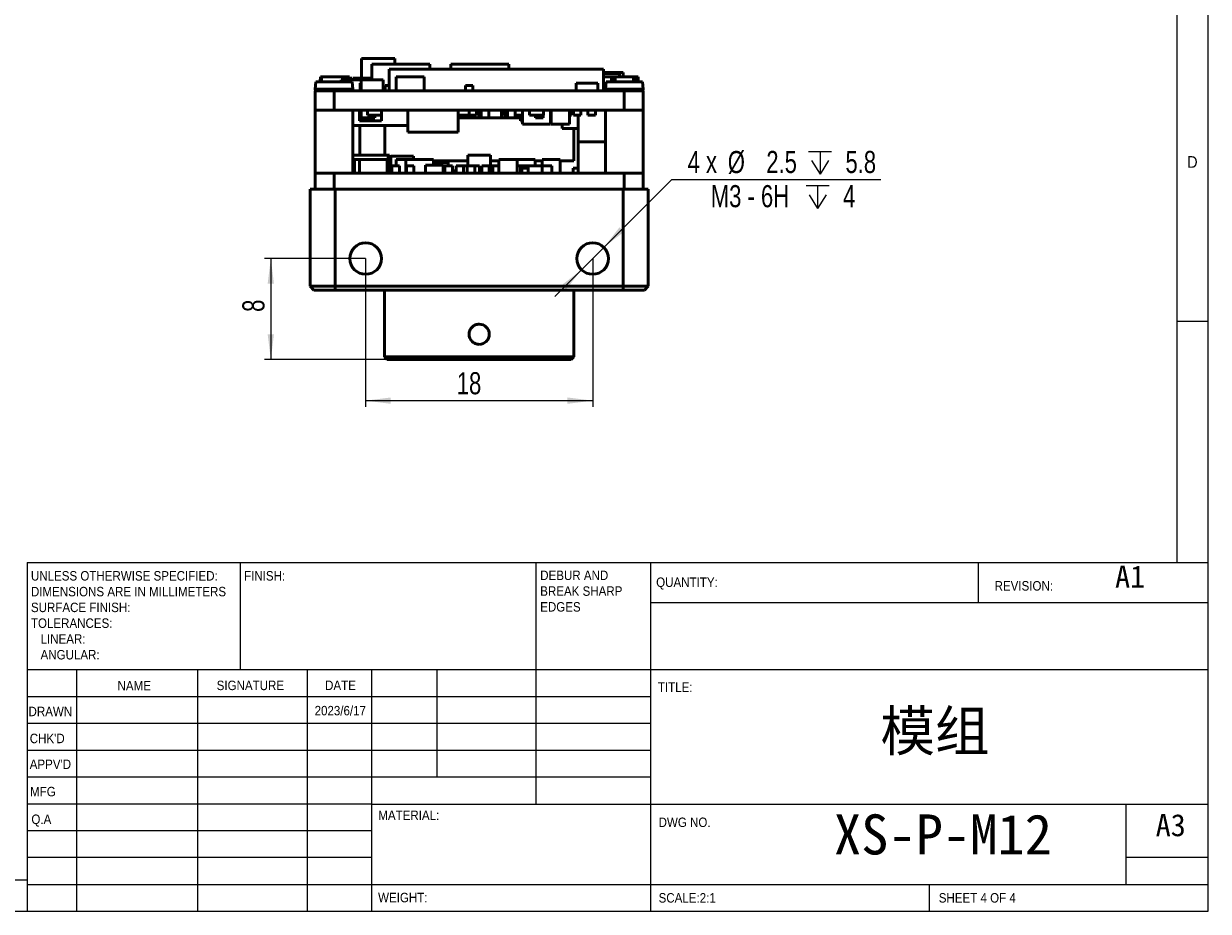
# Model space of a CAD drawing. Header units: millimetres. Extents: x 2 to 208, y 2 to 146.
# Tile 2 of 9: x 114 to 208, y 2 to 73. Entities that reach past the tile are written whole.
import ezdxf

# ---------------------------------------------------------------- set-up
doc = ezdxf.new("R2010")
doc.units = ezdxf.units.MM
doc.header["$LTSCALE"] = 0.5
doc.layers.add('DIM', color=82, linetype='Continuous')
doc.layers.add('TEXT', color=5, linetype='Continuous')
doc.layers.add('SOL', color=7, linetype='Continuous', lineweight=50)
doc.styles.add('SLDTEXTSTYLE1', font='GOTHIC.TTF', dxfattribs={"width": 0.913})
doc.styles.add('SLDTEXTSTYLE2', font='仿宋_GB2312')
doc.styles.add('SLDTEXTSTYLE3', font='仿宋_GB2312', dxfattribs={"bigfont": 'bigfont'})
doc.styles.add('SLDTEXTSTYLE4', font='ARIALNI.TTF', dxfattribs={"width": 0.87})
doc.styles.add('SLDTEXTSTYLE5', font='ARIALN.TTF', dxfattribs={"width": 0.87})
doc.dimstyles.new('SLDDIMSTYLE0', dxfattribs={"dimtxt": 1.75, "dimasz": 2, "dimexe": 0, "dimexo": 0.0625, "dimgap": 0.4375, "dimtad": 2, "dimrnd": 1e-09, "dimzin": 12, "dimdsep": 46, "dimtxsty": 'SLDTEXTSTYLE4', "dimsah": 1, "dimcen": 0.09, "dimadec": 0, "dimazin": 3, "dimtfac": 1, "dimtofl": 0, "dimtmove": 0, "dimatfit": 3, "dimfxl": 1, "dimfrac": 2, "dimtolj": 1, "dimtzin": 12, "dimarcsym": 0})
doc.dimstyles.new('SLDDIMSTYLE1', dxfattribs={"dimtxt": 1.75, "dimasz": 2, "dimexe": 0, "dimexo": 0.0625, "dimgap": 0.4375, "dimtad": 0, "dimtih": 1, "dimtoh": 1, "dimdec": 1, "dimrnd": 1e-09, "dimzin": 12, "dimdsep": 46, "dimtxsty": 'SLDTEXTSTYLE4', "dimsah": 1, "dimcen": 0, "dimadec": 0, "dimazin": 3, "dimtfac": 1, "dimtmove": 0, "dimatfit": 3, "dimfxl": 1, "dimfrac": 2, "dimtolj": 1, "dimtzin": 12, "dimarcsym": 0})
doc.dimstyles.new('SLDDIMSTYLE3', dxfattribs={"dimtxt": 1.75, "dimasz": 2, "dimexe": 0, "dimexo": 0.0625, "dimgap": 0.4375, "dimtad": 2, "dimrnd": 1e-09, "dimzin": 12, "dimdsep": 46, "dimtxsty": 'SLDTEXTSTYLE4', "dimsah": 1, "dimcen": 0.09, "dimadec": 0, "dimazin": 3, "dimtfac": 1, "dimtmove": 0, "dimatfit": 0, "dimfxl": 1, "dimfrac": 2, "dimtolj": 1, "dimtzin": 12, "dimarcsym": 0})

# ---------------------------------------------------------------- blocks, each defined once
blk = doc.blocks.new('_D_7')
at = {"layer": 'DIM'}
for p, q in [((140.718, 54.212), (140.718, 42.453)), ((158.718, 54.212), (158.718, 42.453)), ((140.718, 42.953), (158.718, 42.953))]:
    blk.add_line(p, q, dxfattribs=at)
for points in [[(140.718, 42.953), (142.718, 42.703), (142.718, 43.203)], [(158.718, 42.953), (156.718, 43.203), (156.718, 42.703)]]:
    blk.add_solid(points, dxfattribs=at)
at = {"layer": 'DIM', "insert": (147.946, 45.209), "char_height": 1.75, "attachment_point": 1, "style": 'SLDTEXTSTYLE5'}
blk.add_mtext('18', dxfattribs=at)
blk = doc.blocks.new('SW_SYMBOL_HOLE_DEPTH')
at = {"layer": 'DIM', "color": 0}
for p, q in [((0, 437.5), (400, 437.5)), ((200, 437.5), (200, 37.5)), ((50, 277.5), (200, 37.5)), ((350, 277.5), (200, 37.5))]:
    blk.add_line(p, q, dxfattribs=at)
blk = doc.blocks.new('_D_8')
at = {"layer": 'DIM'}
for p, q in [((159.602, 55.096), (164.989, 60.483)), ((164.989, 60.483), (181.552, 60.483)), ((157.834, 53.328), (159.602, 55.096)), ((157.834, 53.328), (155.712, 51.207))]:
    blk.add_line(p, q, dxfattribs=at)
for points in [[(159.602, 55.096), (161.193, 56.333), (160.839, 56.687)], [(157.834, 53.328), (156.243, 52.091), (156.596, 51.737)]]:
    blk.add_solid(points, dxfattribs=at)
at = {"layer": 'DIM', "xscale": 0.0045117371, "yscale": 0.0045117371, "zscale": 0.0045117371}
for p in [(175.829, 60.727), (175.638, 58.017)]:
    blk.add_blockref('SW_SYMBOL_HOLE_DEPTH', p, dxfattribs=at)
at = {"layer": 'DIM', "char_height": 1.75, "attachment_point": 1, "style": 'SLDTEXTSTYLE5'}
for s, insert in [('4 x ', (166.239, 62.737)), ('%%c', (169.421, 62.73)), (' 2.5 ', (171.989, 62.737)), (' 5.8', (178.261, 62.737)), ('M3 - 6H ', (168.076, 60.027)), (' 4', (178.07, 60.027))]:
    blk.add_mtext(s, dxfattribs=dict(at, insert=insert))
blk = doc.blocks.new('_D_9')
at = {"layer": 'DIM'}
for p, q in [((140.718, 54.212), (132.708, 54.212)), ((133.208, 54.212), (133.208, 46.212)), ((142.418, 46.212), (132.708, 46.212))]:
    blk.add_line(p, q, dxfattribs=at)
for points in [[(133.208, 54.212), (132.958, 52.212), (133.458, 52.212)], [(133.208, 46.212), (133.458, 48.212), (132.958, 48.212)]]:
    blk.add_solid(points, dxfattribs=at)
at = {"layer": 'DIM', "insert": (130.952, 49.986), "char_height": 1.75, "attachment_point": 1, "rotation": 90, "style": 'SLDTEXTSTYLE5'}
blk.add_mtext('8', dxfattribs=at)

msp = doc.modelspace()

# ---------------------------------------------------------------- linework, layer by layer
at = {"layer": 'SOL'}
for p, q in [((143.0459489, 70.0497414), (140.4043489, 70.0497414)), ((140.4043489, 70.0497414), (140.4043489, 68.509742)), ((141.2026371, 69.6097423), (141.2026371, 68.3597423)), ((145.8026381, 69.6097423), (141.2026371, 69.6097423)), ((143.0459489, 70.0497414), (143.0459489, 69.6097423)), ((145.8026381, 69.6097423), (145.8026381, 69.2097406)), ((152.0681715, 69.6097423), (147.4681706, 69.6097423)), ((147.4681706, 69.6097423), (147.4681706, 69.2097406)), ((152.0681715, 69.6097423), (152.0681715, 69.2097406)), ((137.2367589, 68.6097418), (137.1547206, 68.6097418)), ((137.1547206, 68.4097422), (137.1547206, 68.6097418)), ((139.4367596, 68.6097418), (137.2367589, 68.6097418)), ((137.2367589, 68.6097418), (137.2367589, 68.2097414)), ((139.4367596, 68.6097418), (139.4367596, 68.3597423)), ((142.5762425, 67.5097414), (142.5762425, 69.2097406)), ((142.5762425, 69.2097406), (142.5798417, 69.2097406)), ((142.5798417, 69.2097406), (142.5798417, 67.5097414)), ((159.5780424, 69.2097406), (142.5798417, 69.2097406)), ((145.3526379, 68.6097418), (143.1526372, 68.6097418)), ((143.1526372, 68.6097418), (143.1526372, 67.5097414)), ((145.3526379, 68.6097418), (145.3526379, 67.5097414)), ((159.5780424, 69.2097406), (159.5780424, 67.5097414)), ((161.1178063, 68.9597411), (159.5780424, 68.9597411)), ((160.8495301, 68.8597413), (159.5780424, 68.8597413)), ((160.2169599, 68.6097418), (159.5780424, 68.6097418)), ((160.3455174, 68.6097418), (160.2169599, 68.6097418)), ((160.2169599, 68.6097418), (160.2169599, 68.2097414)), ((160.3455174, 68.6097418), (160.3455174, 68.2097414)), ((160.492657, 68.6097418), (160.3455174, 68.6097418)), ((160.492657, 68.2097414), (160.492657, 68.6097418)), ((161.9426566, 68.6097418), (160.492657, 68.6097418)), ((160.8495301, 68.8597413), (160.8495301, 68.6097418)), ((161.1178063, 68.9597411), (161.1178063, 68.6097418)), ((161.9426566, 68.6097418), (161.9426566, 68.2097414)), ((162.1104003, 68.6097418), (161.9426566, 68.6097418)), ((162.3181602, 68.6097418), (162.1104003, 68.6097418)), ((162.1104003, 68.6097418), (162.1104003, 68.2097414)), ((162.3181602, 68.6097418), (162.3181602, 68.2097414)), ((136.7788989, 68.2097414), (136.7271682, 67.618457)), ((136.7271682, 67.618457), (138.2176568, 67.618457)), ((139.6564147, 68.2097414), (136.7788989, 68.2097414)), ((137.1144561, 68.2097414), (137.1144561, 68.4097422)), ((137.2367589, 68.4097422), (137.1144561, 68.4097422)), ((138.2176568, 67.618457), (139.7081454, 67.618457)), ((140.3546583, 68.3597423), (138.7701857, 68.3597423)), ((138.7701857, 68.3597423), (138.7701857, 68.2097414)), ((139.6554228, 68.509742), (139.4367596, 68.509742)), ((139.6554355, 68.509742), (139.6554228, 68.509742)), ((139.6554228, 68.509742), (139.6554228, 68.3597423)), ((139.6554355, 68.3597423), (139.6554355, 68.509742)), ((139.7081454, 67.618457), (139.6564147, 68.2097414)), ((139.7225203, 68.509742), (139.7225203, 68.3597423)), ((141.2026371, 68.509742), (139.7225203, 68.509742)), ((140.3003555, 68.1097402), (140.3546583, 68.1097402)), ((140.3003555, 67.5097414), (140.3003555, 68.1097402)), ((142.1046574, 68.3597423), (140.3546583, 68.3597423)), ((140.3546583, 68.3597423), (140.3546583, 67.5097414)), ((142.1046574, 68.3597423), (142.1046574, 67.5097414)), ((142.5762425, 67.9097406), (142.2573409, 67.9097406)), ((142.2573409, 67.5097414), (142.2573409, 67.9097406)), ((149.228609, 67.9097406), (148.6286102, 67.9097406)), ((148.6286102, 67.5097414), (148.6286102, 67.9097406)), ((149.228609, 67.9097406), (149.228609, 67.5097414)), ((157.4100563, 67.5097414), (157.4100563, 68.1097402)), ((157.4100563, 68.1097402), (159.110058, 68.1097402)), ((159.110058, 68.1097402), (159.110058, 67.5097414)), ((159.7788989, 68.2097414), (159.7271682, 67.618457)), ((159.7271682, 67.618457), (161.2176568, 67.618457)), ((162.6564147, 68.2097414), (159.7788989, 68.2097414)), ((161.2176568, 67.618457), (162.7081454, 67.618457)), ((162.7081454, 67.618457), (162.6564147, 68.2097414)), ((136.7176568, 67.5097414), (136.7176568, 65.9634148)), ((138.2176568, 67.5097414), (136.7176568, 67.5097414)), ((138.2176568, 65.9634148), (138.2176568, 67.5097414)), ((161.2176568, 67.5097414), (138.2176568, 67.5097414)), ((161.2176568, 67.5097414), (161.2176568, 65.9634148)), ((162.7176568, 67.5097414), (161.2176568, 67.5097414)), ((162.7176568, 65.9634148), (162.7176568, 67.5097414)), ((136.7176568, 65.9634148), (136.7176568, 60.9634148)), ((136.7176568, 65.9634148), (138.2176568, 65.9634148)), ((161.2176568, 65.9634148), (138.2176568, 65.9634148)), ((139.7176568, 60.9634148), (139.7176568, 65.9634148)), ((140.2334501, 65.9634157), (140.2334501, 65.1134149)), ((140.3603917, 65.9634159), (140.3603917, 65.3634171)), ((140.8725148, 65.9634158), (140.8725148, 65.5634166)), ((141.9725126, 65.5634166), (141.9725126, 65.9634158)), ((141.9834492, 65.9634157), (141.9834492, 65.1134149)), ((144.0668684, 65.9634162), (144.0668684, 64.2134172)), ((148.0668705, 64.2134172), (148.0668705, 65.9634162)), ((148.917085, 65.5634166), (148.917085, 65.9634158)), ((148.9294523, 65.5634166), (148.9294523, 65.9634158)), ((149.5025457, 65.5634166), (149.5025457, 65.9634158)), ((149.6989039, 65.3634171), (149.6989039, 65.9634159)), ((149.7580584, 65.3634171), (149.7580584, 65.9634159)), ((149.7657066, 65.3634171), (149.7657066, 65.9634159)), ((149.8810363, 65.3634171), (149.8810363, 65.9634159)), ((150.4810351, 65.3634171), (150.4810351, 65.9634159)), ((151.4769605, 65.3634171), (151.4769605, 65.9634159)), ((151.5184072, 65.5634166), (151.5184072, 65.9634158)), ((151.753404, 65.3634171), (151.753404, 65.9634159)), ((151.9720016, 65.3634171), (151.9720016, 65.9634159)), ((152.5720004, 65.3634171), (152.5720004, 65.9634159)), ((153.1596448, 65.9634162), (153.1596448, 64.8634159)), ((153.7094479, 65.9634158), (153.7094479, 65.5634166)), ((154.8094457, 65.5634166), (154.8094457, 65.9634158)), ((155.3596455, 65.9634162), (155.3596455, 64.8634159)), ((155.4231351, 65.3634171), (155.4231351, 65.9634159)), ((155.4322589, 64.8634159), (155.4322589, 65.9634162)), ((156.8822585, 65.9634162), (156.8822585, 64.8634159)), ((157.0342573, 65.5634166), (157.0342573, 65.9634158)), ((157.186853, 65.5634166), (157.186853, 65.9634158)), ((157.7868518, 65.9634158), (157.7868518, 65.5634166)), ((158.3354354, 65.5634166), (158.3354354, 65.9634158)), ((158.9354342, 65.9634158), (158.9354342, 65.5634166)), ((159.7176568, 65.9634148), (159.7176568, 60.9634148)), ((161.2176568, 65.9634148), (162.7176568, 65.9634148)), ((162.7176568, 60.9634148), (162.7176568, 65.9634148)), ((140.2334501, 65.1134149), (141.9834492, 65.1134149)), ((140.3603917, 65.3634171), (141.4603895, 65.3634171)), ((140.8725148, 65.5634166), (141.9725126, 65.5634166)), ((141.4603895, 65.3634171), (141.4603895, 65.5634166)), ((148.0668705, 65.5634166), (148.917085, 65.5634166)), ((148.0668705, 65.3634171), (148.1810546, 65.3634171)), ((148.1810546, 65.3634171), (148.1810546, 65.5634166)), ((148.1810546, 65.3634171), (148.7810534, 65.3634171)), ((148.7810534, 65.3634171), (148.7810534, 65.5634166)), ((148.7810534, 65.3634171), (148.9892402, 65.3634171)), ((148.917085, 65.5634166), (148.9294523, 65.5634166)), ((148.9294523, 65.5634166), (149.5025457, 65.5634166)), ((148.9892402, 65.3634171), (148.9892402, 65.5634166)), ((148.9892402, 65.3634171), (149.0989051, 65.3634171)), ((149.0989051, 65.3634171), (149.0989051, 65.5634166)), ((149.0989051, 65.3634171), (149.6989039, 65.3634171)), ((149.6989039, 65.3634171), (149.7580584, 65.3634171)), ((149.7657066, 65.3634171), (149.8810363, 65.3634171)), ((149.8810363, 65.3634171), (150.4810351, 65.3634171)), ((150.4810351, 65.3634171), (151.4769605, 65.3634171)), ((151.4769605, 65.5634166), (151.5184072, 65.5634166)), ((151.4769605, 65.3634171), (151.753404, 65.3634171)), ((151.753404, 65.3634171), (151.9720016, 65.3634171)), ((151.9720016, 65.3634171), (152.5720004, 65.3634171)), ((152.5720004, 65.5634166), (153.1596448, 65.5634166)), ((152.5720004, 65.3634171), (152.6533865, 65.3634171)), ((152.6533865, 65.3634171), (152.6533865, 65.5634166)), ((152.6533865, 65.3634171), (153.1086479, 65.3634171)), ((153.0016846, 65.3634171), (153.0016846, 65.1134149)), ((153.0016846, 65.1134149), (153.1596448, 65.1134149)), ((153.1086479, 65.3634171), (153.1086479, 65.5634166)), ((153.1086479, 65.3634171), (153.1596448, 65.3634171)), ((153.1596448, 64.8634159), (155.3596455, 64.8634159)), ((153.7094479, 65.5634166), (154.8094457, 65.5634166)), ((154.1884437, 65.3634171), (154.1884437, 65.5634166)), ((154.1884437, 65.3634171), (154.7884425, 65.3634171)), ((154.7884425, 65.3634171), (154.7884425, 65.5634166)), ((155.3596455, 65.3634171), (155.4231351, 65.3634171)), ((155.4322589, 64.8634159), (156.8822585, 64.8634159)), ((156.2914567, 64.8634159), (156.2914567, 64.5134167)), ((156.8822585, 65.5634166), (157.0342573, 65.5634166)), ((157.186853, 65.5634166), (157.7868518, 65.5634166)), ((157.5556583, 65.5634166), (157.5556583, 63.4634158)), ((158.3354354, 65.5634166), (158.9354342, 65.5634166)), ((139.7176568, 64.7634162), (144.0668684, 64.7634162)), ((140.2646547, 62.4134131), (140.2646547, 64.7634162)), ((142.2555516, 64.7634162), (142.2555516, 62.4134131)), ((144.0668684, 64.2134172), (148.0668705, 64.2134172)), ((156.2914567, 64.5134167), (157.5556583, 64.5134167)), ((157.2181531, 61.9634181), (157.2181531, 64.5134167)), ((157.5556532, 63.4634145), (157.5556532, 60.9634134)), ((159.7176568, 63.4634145), (157.5556532, 63.4634145)), ((157.5556583, 63.4634158), (159.7176568, 63.4634158)), ((142.4966563, 62.4134131), (139.7176568, 62.4134131)), ((139.8466578, 60.9634138), (139.8466572, 62.0634141)), ((139.8466591, 62.0634141), (139.8466572, 62.0634141)), ((139.8466591, 60.9634138), (139.8466591, 62.0634141)), ((140.2276571, 62.0634141), (139.8466591, 62.0634141)), ((140.2276571, 60.9634138), (140.2276571, 62.0634141)), ((142.4276578, 62.0634141), (140.2276571, 62.0634141)), ((142.4276578, 60.9634138), (142.4276578, 62.0634141)), ((142.6236552, 62.4134131), (142.4966563, 62.4134131)), ((142.4966563, 62.4134131), (142.4966563, 60.9634134)), ((142.5546567, 62.0634141), (142.4966563, 62.0634141)), ((142.5546567, 60.9634138), (142.5546567, 62.0634141)), ((142.6236552, 62.4134131), (142.6236552, 60.9634134)), ((142.6236552, 61.9634181), (142.713656, 61.9634181)), ((142.713656, 60.9634133), (142.713656, 62.3134132)), ((144.5136575, 62.3134132), (142.713656, 62.3134132)), ((143.1426585, 61.5634127), (143.1426585, 62.0634141)), ((143.9106557, 62.0634141), (143.1426585, 62.0634141)), ((146.1106564, 62.0634141), (143.9106557, 62.0634141)), ((143.9106557, 60.9634138), (143.9106557, 62.0634141)), ((144.5136575, 62.3134132), (144.5136575, 62.0634141)), ((146.1106564, 61.6134152), (146.1106564, 62.0634141)), ((146.1106564, 61.9634181), (148.8096567, 61.9634181)), ((148.8096567, 61.5634127), (148.8096567, 62.4134131)), ((150.6096581, 62.4134131), (148.8096567, 62.4134131)), ((150.6096581, 61.5634127), (150.6096581, 62.4134131)), ((150.6096581, 61.9634181), (151.2706569, 61.9634181)), ((152.7206565, 62.0634141), (151.2706569, 62.0634141)), ((151.2706569, 60.9634138), (151.2706569, 62.0634141)), ((154.1546544, 62.0634141), (152.7206565, 62.0634141)), ((152.7206565, 62.0634141), (152.7206565, 60.9634138)), ((154.1546544, 61.5634127), (154.1546544, 62.0634141)), ((154.1546544, 61.9634181), (154.6996577, 61.9634181)), ((156.1496574, 62.0634141), (154.6996577, 62.0634141)), ((154.6996577, 61.5634127), (154.6996577, 62.0634141)), ((156.1496574, 62.0634141), (156.1496574, 60.9634138)), ((156.1496574, 61.9634181), (157.2181531, 61.9634181)), ((142.713656, 61.3134133), (142.6236552, 61.3134133)), ((142.8056579, 61.5634127), (142.8056579, 60.9634139)), ((143.4056567, 61.5634127), (142.8056579, 61.5634127)), ((143.4056567, 61.5634127), (143.4056567, 60.9634139)), ((144.5486544, 61.5634127), (143.9486556, 61.5634127)), ((143.9486556, 61.5634127), (143.9486556, 60.9634139)), ((144.5486544, 61.5634127), (144.5486544, 60.9634139)), ((145.4536565, 60.9634139), (145.4536565, 61.6134152)), ((146.8536588, 61.6134152), (145.4536565, 61.6134152)), ((146.3136556, 61.6134152), (146.3136556, 61.8134148)), ((147.2636563, 61.8134148), (146.3136556, 61.8134148)), ((146.8536588, 60.9634139), (146.8536588, 61.6134152)), ((146.996656, 61.5634127), (146.8536588, 61.5634127)), ((147.5966548, 61.5634127), (146.996656, 61.5634127)), ((146.996656, 61.5634127), (146.996656, 60.9634139)), ((147.2636563, 61.5634127), (147.2636563, 61.8134148)), ((147.5966548, 61.5634127), (147.5966548, 60.9634139)), ((147.8856559, 61.1634141), (147.5966548, 61.1634141)), ((147.8856559, 61.5634127), (147.8856559, 60.9634139)), ((148.4856547, 61.5634127), (147.8856559, 61.5634127)), ((148.4856547, 61.5634127), (148.4856547, 60.9634139)), ((148.7746559, 61.5634127), (148.4856547, 61.5634127)), ((149.3746547, 61.5634127), (148.7746559, 61.5634127)), ((148.7746559, 61.5634127), (148.7746559, 60.9634139)), ((149.3746547, 61.5634127), (149.3746547, 60.9634139)), ((149.7556552, 61.5634127), (149.3746547, 61.5634127)), ((149.7556552, 61.5634127), (149.7556552, 60.9634139)), ((150.5176562, 61.5634127), (149.9176574, 61.5634127)), ((149.9176574, 61.5634127), (149.9176574, 60.9634139)), ((150.5176562, 61.5634127), (150.5176562, 60.9634139)), ((150.6446551, 61.5634127), (150.5176562, 61.5634127)), ((150.6446551, 61.5634127), (150.6446551, 60.9634139)), ((150.6796584, 61.1634141), (150.6446551, 61.1634141)), ((150.6796584, 61.5634127), (150.6796584, 60.9634139)), ((150.8066574, 61.5634127), (150.6796584, 61.5634127)), ((150.8066574, 61.5634127), (150.8066574, 60.9634139)), ((151.2706569, 61.5634127), (150.8066574, 61.5634127)), ((153.006853, 61.5634127), (152.7206565, 61.5634127)), ((153.2506581, 61.5634127), (153.006853, 61.5634127)), ((153.006853, 61.5634127), (153.006853, 60.9634139)), ((153.6046544, 61.3634134), (153.0926605, 61.3634134)), ((153.0926605, 60.9634142), (153.0926605, 61.3634134)), ((153.2506581, 61.5634127), (153.2506581, 61.3634134)), ((153.2704559, 61.5634127), (153.2506581, 61.5634127)), ((153.6046544, 61.5634127), (153.2704559, 61.5634127)), ((153.2704559, 61.5634127), (153.2704559, 61.3634134)), ((154.7046522, 61.5634127), (153.6046544, 61.5634127)), ((153.6046544, 61.5634127), (153.6046544, 60.9634139)), ((155.4666532, 61.5634127), (154.7046522, 61.5634127)), ((154.7046522, 60.9634139), (154.7046522, 61.5634127)), ((155.4666532, 60.9634139), (155.4666532, 61.5634127)), ((157.1606541, 61.3634134), (157.1606541, 60.9634142)), ((157.5556532, 61.3634134), (157.1606541, 61.3634134)), ((136.7176568, 60.9634148), (138.2176568, 60.9634148)), ((136.7176568, 59.7120178), (136.7176568, 60.9634148)), ((138.2176568, 59.7120178), (138.2176568, 60.9634148)), ((161.2176568, 60.9634148), (138.2176568, 60.9634148)), ((161.2176568, 60.9634148), (162.7176568, 60.9634148)), ((161.2176568, 59.7120178), (161.2176568, 60.9634148)), ((162.7176568, 59.7120178), (162.7176568, 60.9634148)), ((136.3176568, 52.0120178), (136.3176568, 59.7120178)), ((136.3176568, 59.7120178), (138.3176568, 59.7120178)), ((138.3176568, 59.7120178), (138.3176568, 52.0120178)), ((138.3176568, 59.7120178), (161.1176568, 59.7120178)), ((161.1176568, 52.0120178), (161.1176568, 59.7120178)), ((161.1176568, 59.7120178), (163.1176568, 59.7120178)), ((163.1176568, 59.7120178), (163.1176568, 52.0120178)), ((136.3176568, 52.0120178), (138.3176568, 52.0120178)), ((136.6176568, 51.7120178), (136.3176568, 52.0120178)), ((138.3176568, 51.7120178), (136.6176568, 51.7120178)), ((138.3176568, 52.0120178), (161.1176568, 52.0120178)), ((138.3176568, 51.7120178), (138.3176568, 52.0120178)), ((161.1176568, 51.7120178), (138.3176568, 51.7120178)), ((142.2176568, 51.7120178), (142.2176568, 46.4120178)), ((157.2176568, 46.4120178), (157.2176568, 51.7120178)), ((161.1176568, 52.0120178), (163.1176568, 52.0120178)), ((161.1176568, 52.0120178), (161.1176568, 51.7120178)), ((162.8176568, 51.7120178), (161.1176568, 51.7120178)), ((163.1176568, 52.0120178), (162.8176568, 51.7120178)), ((142.2176568, 46.4120178), (142.4176568, 46.2120178)), ((142.2176568, 46.4120178), (157.2176568, 46.4120178)), ((157.0176568, 46.2120178), (142.4176568, 46.2120178)), ((157.0176568, 46.2120178), (157.2176568, 46.4120178))]:
    msp.add_line(p, q, dxfattribs=at)
for centre in [(140.7176568, 54.2120178), (158.7176568, 54.2120178)]:
    msp.add_circle(centre, 1.25, dxfattribs=at)
for centre, start, end in [((136.8267877, 67.6097414), 175, 270), ((139.608526, 67.6097414), 270, 5), ((159.8267877, 67.6097414), 175, 270), ((162.608526, 67.6097414), 270, 5)]:
    msp.add_arc(centre, 0.1, start, end, dxfattribs=at)
msp.add_open_spline([(149.7176568, 47.4120178), (149.6118726, 47.4120178), (149.5080752, 47.4328699), (149.3143492, 47.5132053), (149.2256497, 47.5726387), (149.0044377, 47.7938969), (148.9177716, 48.0027249), (148.9175996, 48.3160056), (148.9383203, 48.4208982), (149.0184838, 48.6147006), (149.0770812, 48.7027498), (149.2263833, 48.8521782), (149.3143496, 48.9108314), (149.5080882, 48.9911701), (149.6129103, 49.0119792), (149.9262634, 49.0120949), (150.1351584, 48.9256037), (150.3566202, 48.7045661), (150.416119, 48.6159256), (150.4966086, 48.4223153), (150.517557, 48.3185052), (150.5177559, 48.107036), (150.4970058, 48.0031709), (150.4168248, 47.8093195), (150.3574817, 47.7205882), (150.136398, 47.4991564), (149.9292253, 47.4120178), (149.7176568, 47.4120178)], degree=3, knots=[0, 0, 0, 0, 0.0625, 0.0625, 0.125, 0.125, 0.25, 0.25, 0.3125, 0.3125, 0.375, 0.375, 0.4375, 0.4375, 0.5, 0.5, 0.625, 0.625, 0.6875, 0.6875, 0.75, 0.75, 0.8125, 0.8125, 0.875, 0.875, 1, 1, 1, 1], dxfattribs=at)
at = {"layer": 'TEXT'}
for p, q in [((207.5, 2.5), (207.5, 146)), ((205, 143.5), (205, 30.125)), ((205, 49.25), (207.5, 49.25)), ((113.9, 30.125), (207.5, 30.125)), ((113.9, 30.125), (113.9, 2.5)), ((130.8, 21.625), (130.8, 30.125)), ((154.2, 30.125), (154.2, 11)), ((163.3, 30.125), (163.3, 2.5)), ((189.3, 26.9375), (189.3, 30.125)), ((207.5, 26.9375), (163.3, 26.9375)), ((207.5, 21.625), (113.9, 21.625)), ((117.8, 21.625), (117.8, 2.5)), ((127.3954762, 21.625), (127.3954762, 2.5)), ((136.0994631, 21.625), (136.0994631, 2.5)), ((141.2, 2.5), (141.2, 21.625)), ((146.4, 13.125), (146.4, 21.625)), ((163.3, 19.5), (113.9, 19.5)), ((163.3, 17.375), (113.9, 17.375)), ((163.3, 15.25), (113.9, 15.25)), ((163.3, 13.125), (113.9, 13.125)), ((141.2, 11), (113.9, 11)), ((141.2, 11), (207.5, 11)), ((201, 4.625), (201, 11)), ((141.2, 8.874964), (113.9, 8.874964)), ((141.2, 6.75), (113.9, 6.75)), ((207.5, 6.75), (201, 6.75)), ((5, 5), (113.9, 5)), ((113.9, 4.625), (207.5, 4.625)), ((185.4, 2.5), (185.4, 4.625)), ((2.5, 2.5), (207.5, 2.5))]:
    msp.add_line(p, q, dxfattribs=at)

# ---------------------------------------------------------------- texts
for s, insert, char_height, attachment_point, style in [('D', (205.8333333, 62.3231533), 0.9260417, 1, 'SLDTEXTSTYLE1'), ('UNLESS OTHERWISE SPECIFIED:', (114.1968344, 29.4516927), 0.75, 1, 'SLDTEXTSTYLE1'), ('FINISH:', (131.0856461, 29.450843), 0.75, 1, 'SLDTEXTSTYLE1'), ('DEBUR AND ', (154.5546078, 29.4927526), 0.75, 1, 'SLDTEXTSTYLE1'), ('A1', (201.3039751, 29.8934671), 1.75, 2, 'SLDTEXTSTYLE2'), ('DIMENSIONS ARE IN MILLIMETERS', (114.1968344, 28.2016928), 0.75, 1, 'SLDTEXTSTYLE1'), ('BREAK SHARP ', (154.5546078, 28.2427527), 0.75, 1, 'SLDTEXTSTYLE1'), ('QUANTITY:', (163.7444046, 28.9448616), 0.75, 1, 'SLDTEXTSTYLE1'), ('REVISION:', (190.5637908, 28.6586613), 0.75, 1, 'SLDTEXTSTYLE1'), ('SURFACE FINISH:', (114.1968344, 26.9516928), 0.75, 1, 'SLDTEXTSTYLE1'), ('EDGES', (154.5546078, 26.9927527), 0.75, 1, 'SLDTEXTSTYLE1'), ('TOLERANCES:', (114.1968344, 25.7016928), 0.75, 1, 'SLDTEXTSTYLE1'), ('   LINEAR:', (114.1968344, 24.4516929), 0.75, 1, 'SLDTEXTSTYLE1'), ('   ANGULAR:', (114.1968344, 23.2016929), 0.75, 1, 'SLDTEXTSTYLE1'), ('NAME', (121.0611196, 20.7419483), 0.75, 1, 'SLDTEXTSTYLE1'), ('SIGNATURE', (128.9167938, 20.7720852), 0.75, 1, 'SLDTEXTSTYLE1'), ('DATE', (137.507351, 20.7792966), 0.75, 1, 'SLDTEXTSTYLE1'), ('TITLE:', (163.8780935, 20.6303742), 0.75, 1, 'SLDTEXTSTYLE1'), ('2023/6/17', (138.7133961, 18.7707653), 0.7493, 2, 'SLDTEXTSTYLE1'), ('模组', (185.838702, 18.3790471), 3.175, 2, 'SLDTEXTSTYLE3'), ('DRAWN', (114.0060746, 18.7060645), 0.75, 1, 'SLDTEXTSTYLE1'), ("CHK'D", (114.1052344, 16.5684106), 0.75, 1, 'SLDTEXTSTYLE1'), ("APPV'D", (114.1008612, 14.523355), 0.75, 1, 'SLDTEXTSTYLE1'), ('MFG', (114.1275932, 12.3580593), 0.75, 1, 'SLDTEXTSTYLE1'), ('MATERIAL:', (141.7229312, 10.4842352), 0.75, 1, 'SLDTEXTSTYLE1'), ('Q.A', (114.2345214, 10.1660316), 0.75, 1, 'SLDTEXTSTYLE1'), ('DWG NO.', (163.9369831, 9.9255259), 0.75, 1, 'SLDTEXTSTYLE1'), ('XS-P-M12', (186.4712323, 10.1774666), 3.175, 2, 'SLDTEXTSTYLE2'), ('A3', (203.3324431, 10.1993799), 1.75, 1, 'SLDTEXTSTYLE2'), ('WEIGHT: ', (141.7089056, 3.9658712), 0.7493, 1, 'SLDTEXTSTYLE1'), ('SCALE:2:1', (163.9369831, 3.9412506), 0.75, 1, 'SLDTEXTSTYLE1'), ('SHEET 4 OF 4', (186.1391472, 3.9412506), 0.75, 1, 'SLDTEXTSTYLE1')]:
    msp.add_mtext(s, dxfattribs=dict(at, insert=insert, char_height=char_height, attachment_point=attachment_point, style=style))

# ---------------------------------------------------------------- dimensions: what is measured, and where the dimension line sits
at = {"layer": 'DIM'}
dim = msp.add_diameter_dim_2p(p1=(159.6016094, 55.0958322), p2=(157.8337043, 53.3282034), text='4 x <> {\\fGDT;x} 5.8\\PM3 - 6H {\\fGDT;x} 4\\P', dimstyle='SLDDIMSTYLE1', dxfattribs=at)
dim.commit()
dim.dimension.update_dxf_attribs({"geometry": '_D_8', "text_midpoint": (173.8957805, 60.4743078), "dimtype": 163})
dim = msp.add_linear_dim(base=(133.207618, 46.2120178), p1=(140.7176568, 54.2120178), p2=(142.4176568, 46.2120178), angle=90, dimstyle='SLDDIMSTYLE3', dxfattribs=at)
dim.commit()
dim.dimension.update_dxf_attribs({"geometry": '_D_9', "text_midpoint": (133.207618, 50.5345893), "dimtype": 160})
dim = msp.add_linear_dim(base=(158.7176568, 42.9531011), p1=(140.7176568, 54.2120178), p2=(158.7176568, 54.2120178), dimstyle='SLDDIMSTYLE0', dxfattribs=at)
dim.commit()
dim.dimension.update_dxf_attribs({"geometry": '_D_7', "text_midpoint": (149.0423311, 42.9531011), "dimtype": 160})

doc.saveas('drawing.dxf')
